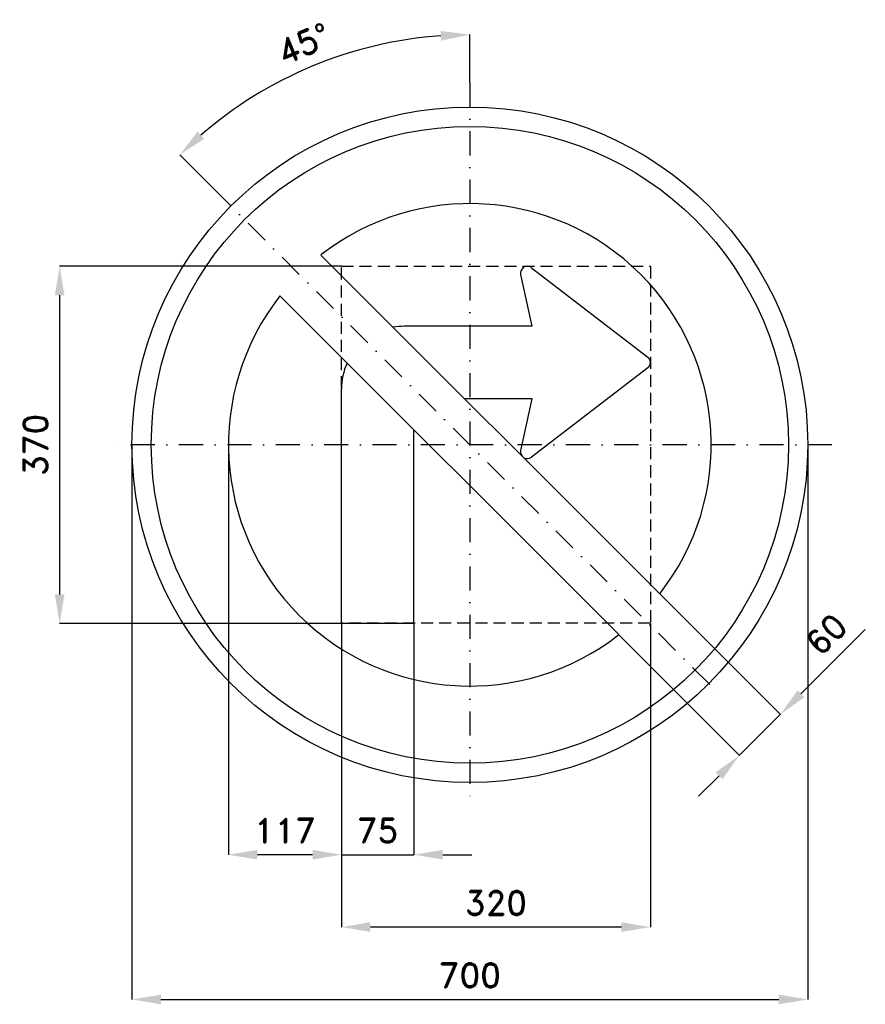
# Model space of a CAD drawing. Header units: millimetres. Extents: x -466 to 410, y -580 to 441.
import ezdxf

# ---------------------------------------------------------------- set-up
doc = ezdxf.new("R2010")
doc.units = ezdxf.units.MM
doc.header["$LTSCALE"] = 5
doc.linetypes.add('ČERCHOVANÁX2', pattern=[2, 1, -0.5, 0, -0.5])
doc.linetypes.add('ČÁRKOVANÁX2', pattern=[1.5, 1, -0.5])
doc.layers.add('Kóty', color=2, linetype='Continuous')
doc.layers.add('Značka', color=7, linetype='Continuous')
doc.styles.get("Standard").update_dxf_attribs({"font": 'romand.shx', "height": 25})
doc.dimstyles.get("Standard").update_dxf_attribs({"dimtxt": 25, "dimasz": 30, "dimexe": 0.18, "dimexo": 0.0625, "dimgap": 12.5, "dimtad": 1, "dimdec": 0, "dimzin": 0, "dimdsep": 46, "dimtxsty": 'Standard', "dimcen": 0.09, "dimadec": 0, "dimazin": 0, "dimtfac": 1, "dimtdec": 0, "dimtofl": 0, "dimtmove": 0, "dimatfit": 3, "dimfxl": 1, "dimtolj": 1, "dimtzin": 0, "dimarcsym": 0})

# ---------------------------------------------------------------- blocks, each defined once
blk = doc.blocks.new('*D2')
at = {"layer": 'Defpoints', "color": 0, "transparency": 16777216}
for p in [(196.7, -154.3), (154.3, -196.7), (321.7, -279.3)]:
    blk.add_point(p, dxfattribs=at)
at = {"layer": 'Kóty', "color": 0, "lineweight": -2, "transparency": 16777216}
for p, q in [((196.8, -154.3), (321.9, -279.4)), ((342.9, -258.1), (409.6, -191.4)), ((154.3, -196.8), (279.4, -321.9)), ((258.1, -342.9), (236.9, -364.2))]:
    blk.add_line(p, q, dxfattribs=at)
at = {"layer": 'Kóty', "color": 0, "transparency": 16777216}
for points in [[(339.4, -254.6), (346.5, -261.6), (321.7, -279.3)], [(254.6, -339.4), (261.6, -346.5), (279.3, -321.7)]]:
    blk.add_solid(points, dxfattribs=at)
at = {"layer": 'Kóty', "color": 0, "transparency": 16777216, "insert": (369.2, -196.5), "char_height": 25, "attachment_point": 5, "rotation": 45}
blk.add_mtext('\\A1;60', dxfattribs=at)
blk = doc.blocks.new('*D3')
at = {"layer": 'Defpoints', "color": 0, "transparency": 16777216}
for p in [(-110, 410.5), (0, 375), (-265.2, 265.2), (265.2, -265.2), (0, -375)]:
    blk.add_point(p, dxfattribs=at)
at = {"layer": 'Kóty', "color": 0, "lineweight": -2, "transparency": 16777216}
for p, q in [((0, 375.1), (0, 425.2)), ((-265.2, 265.2), (-300.6, 300.6))]:
    blk.add_line(p, q, dxfattribs=at)
blk.add_arc((0, 0), 425, 94.0452, 130.9548, dxfattribs=at)
at = {"layer": 'Kóty', "color": 0, "transparency": 16777216}
for points in [[(-30.2, 428.9), (-29.8, 418.9), (0, 425)], [(-275.2, 317.3), (-282, 324.6), (-300.5, 300.5)]]:
    blk.add_solid(points, dxfattribs=at)
at = {"layer": 'Kóty', "color": 0, "transparency": 16777216, "insert": (-172.2, 415.7), "char_height": 25, "attachment_point": 5, "rotation": 22.5}
blk.add_mtext('\\A1;45°', dxfattribs=at)
blk = doc.blocks.new('*D4')
at = {"layer": 'Defpoints', "color": 0, "transparency": 16777216}
for p in [(-424.9, 185), (-133, 185), (-133, -185.1)]:
    blk.add_point(p, dxfattribs=at)
at = {"layer": 'Kóty', "color": 0, "lineweight": -2, "transparency": 16777216}
for p, q in [((-133.1, 185), (-425.1, 185)), ((-424.9, -155.1), (-424.9, 155)), ((-133.1, -185.1), (-425.1, -185.1))]:
    blk.add_line(p, q, dxfattribs=at)
at = {"layer": 'Kóty', "color": 0, "transparency": 16777216}
for points in [[(-429.9, 155), (-419.9, 155), (-424.9, 185)], [(-429.9, -155.1), (-419.9, -155.1), (-424.9, -185.1)]]:
    blk.add_solid(points, dxfattribs=at)
at = {"layer": 'Kóty', "color": 0, "transparency": 16777216, "insert": (-449.9, 0), "char_height": 25, "attachment_point": 5, "rotation": 90}
blk.add_mtext('\\A1;370', dxfattribs=at)
blk = doc.blocks.new('*D5')
at = {"layer": 'Defpoints', "color": 0, "transparency": 16777216}
for p in [(-133, -185), (-58, -185), (-58, -424.8)]:
    blk.add_point(p, dxfattribs=at)
at = {"layer": 'Kóty', "color": 0, "lineweight": -2, "transparency": 16777216}
for p, q in [((-133, -185.1), (-133, -425)), ((-58, -185.1), (-58, -425)), ((-163, -424.8), (-193, -424.8)), ((-28, -424.8), (2, -424.8))]:
    blk.add_line(p, q, dxfattribs=at)
at = {"layer": 'Kóty', "color": 0, "transparency": 16777216}
for points in [[(-163, -419.8), (-163, -429.8), (-133, -424.8)], [(-28, -419.8), (-28, -429.8), (-58, -424.8)]]:
    blk.add_solid(points, dxfattribs=at)
at = {"layer": 'Kóty', "color": 0, "transparency": 16777216, "insert": (-95.5, -399.8), "char_height": 25, "attachment_point": 5}
blk.add_mtext('\\A1;75', dxfattribs=at)
blk = doc.blocks.new('*D6')
at = {"layer": 'Defpoints', "color": 0, "transparency": 16777216}
for p in [(-350, 0), (350, 0), (350, -574.8)]:
    blk.add_point(p, dxfattribs=at)
at = {"layer": 'Kóty', "color": 0, "lineweight": -2, "transparency": 16777216}
for p, q in [((-350, -0.1), (-350, -575)), ((350, -0.1), (350, -575)), ((-320, -574.8), (320, -574.8))]:
    blk.add_line(p, q, dxfattribs=at)
at = {"layer": 'Kóty', "color": 0, "transparency": 16777216}
for points in [[(-320, -569.8), (-320, -579.8), (-350, -574.8)], [(320, -569.8), (320, -579.8), (350, -574.8)]]:
    blk.add_solid(points, dxfattribs=at)
at = {"layer": 'Kóty', "color": 0, "transparency": 16777216, "insert": (0, -549.8), "char_height": 25, "attachment_point": 5}
blk.add_mtext('\\A1;700', dxfattribs=at)
blk = doc.blocks.new('*D7')
at = {"layer": 'Defpoints', "color": 0, "transparency": 16777216}
for p in [(-133, -185), (187, -185), (-133, -499.8)]:
    blk.add_point(p, dxfattribs=at)
at = {"layer": 'Kóty', "color": 0, "lineweight": -2, "transparency": 16777216}
for p, q in [((-133, -185.1), (-133, -500)), ((187, -185.1), (187, -500)), ((157, -499.8), (-103, -499.8))]:
    blk.add_line(p, q, dxfattribs=at)
at = {"layer": 'Kóty', "color": 0, "transparency": 16777216}
for points in [[(-103, -494.8), (-103, -504.8), (-133, -499.8)], [(157, -494.8), (157, -504.8), (187, -499.8)]]:
    blk.add_solid(points, dxfattribs=at)
at = {"layer": 'Kóty', "color": 0, "transparency": 16777216, "insert": (27, -474.8), "char_height": 25, "attachment_point": 5}
blk.add_mtext('\\A1;320', dxfattribs=at)

msp = doc.modelspace()

# ---------------------------------------------------------------- linework, layer by layer
at = {"layer": 'Kóty'}
for p, q in [((-68.9, 57.7), (-68.8, 57.7)), ((-68.9, 57.6), (-68.9, 57.7)), ((-250, -0.1), (-250, -425)), ((-163, -424.8), (-220, -424.8))]:
    msp.add_line(p, q, dxfattribs=at)
for points in [[(279.3, -321.7), (321.7, -279.3)], [(-133, -424.8), (-58, -424.8)]]:
    msp.add_lwpolyline(points, dxfattribs=at)
for points in [[(-220, -419.8), (-220, -429.8), (-250, -424.8)], [(-163, -419.8), (-163, -429.8), (-133, -424.8)]]:
    msp.add_solid(points, dxfattribs=at)
at = {"layer": 'Značka', "color": 6, "linetype": 'ČERCHOVANÁX2', "lineweight": 25, "ltscale": 5}
for p, q in [((0, 375), (0, -375)), ((375, 0), (-375, 0))]:
    msp.add_line(p, q, dxfattribs=at)
at = {"layer": 'Značka', "color": 6, "linetype": 'ČERCHOVANÁX2', "ltscale": 5}
msp.add_line((-265.2, 265.2), (265.2, -265.2), dxfattribs=at)
at = {"layer": 'Značka', "color": 1}
for p, q in [((196.7, -154.3), (-154.3, 196.7)), ((-196.7, 154.3), (154.3, -196.7))]:
    msp.add_line(p, q, dxfattribs=at)
at = {"layer": 'Značka', "color": 5}
for p, q in [((64.5, 122.8), (52.7, 176.4)), ((63.8, 183.5), (184.3, 90.9)), ((64.5, 122.8), (-68, 122.8)), ((184.3, 79.7), (63.8, -12.9)), ((-133, -185), (-133, 57.8)), ((64.5, 47.8), (-5.4, 47.8)), ((52.7, -5.8), (64.5, 47.8)), ((-58, -185), (-58, 15.6)), ((-133, -185), (-58, -185))]:
    msp.add_line(p, q, dxfattribs=at)
at = {"layer": 'Značka', "color": 6, "linetype": 'ČÁRKOVANÁX2', "ltscale": 2.5}
msp.add_lwpolyline([(-133, -185), (-133, 185), (187, 185), (187, -185), (-133, -185)], dxfattribs=at)
at = {"layer": 'Značka', "color": 5}
msp.add_circle((0, 0), 350, dxfattribs=at)
at = {"layer": 'Značka', "color": 1}
msp.add_circle((0, 0), 330, dxfattribs=at)
for start, end in [(321.8921, 128.1079), (141.8921, 308.1079)]:
    msp.add_arc((0, 0), 250, start, end, dxfattribs=at)
at = {"layer": 'Značka', "color": 5}
for centre, radius, start, end in [((59.5, 178), 7.04, 52.4314, 192.4074), ((-68, 57.8), 65, 90, 100.0947), ((-68, 57.8), 65, 155.5396, 180), ((180, 85.3), 7.04, 307.5686, 52.4314), ((59.5, -7.3), 7.04, 167.5926, 307.5686)]:
    msp.add_arc(centre, radius, start, end, dxfattribs=at)

# ---------------------------------------------------------------- texts
at = {"layer": 'Kóty', "insert": (-191.5, -399.8), "char_height": 25, "attachment_point": 5}
msp.add_mtext('\\A1;117', dxfattribs=at)

# ---------------------------------------------------------------- dimensions: what is measured, and where the dimension line sits
at = {"layer": 'Kóty'}
dim = msp.add_angular_dim_2l(base=(-110, 410.5), line1=((0, 375), (0, -375)), line2=((-265.2, 265.2), (265.2, -265.2)), dimstyle='Standard', dxfattribs=at)
dim.commit()
dim.dimension.update_dxf_attribs({"geometry": '*D3', "text_midpoint": (-172.2, 415.7)})
dim = msp.add_linear_dim(base=(-424.9, 185), p1=(-133, -185.1), p2=(-133, 185), angle=90, dimstyle='Standard', dxfattribs=at)
dim.commit()
dim.dimension.update_dxf_attribs({"geometry": '*D4', "text_midpoint": (-449.9, 0)})
for base, p1, p2, picture, middle in [((350, -574.8), (-350, 0), (350, 0), '*D6', (0, -549.8)), ((-58, -424.8), (-133, -185), (-58, -185), '*D5', (-95.5, -399.8)), ((-133, -499.8), (187, -185), (-133, -185), '*D7', (27, -474.8))]:
    dim = msp.add_linear_dim(base=base, p1=p1, p2=p2, dimstyle='Standard', dxfattribs=at)
    dim.commit()
    dim.dimension.update_dxf_attribs({"geometry": picture, "text_midpoint": middle})
dim = msp.add_aligned_dim(p1=(154.3, -196.7), p2=(196.7, -154.3), distance=-176.8, dimstyle='Standard', dxfattribs=at)
dim.commit()
dim.dimension.update_dxf_attribs({"geometry": '*D2', "text_midpoint": (369.2, -196.5)})

doc.saveas('drawing.dxf')
